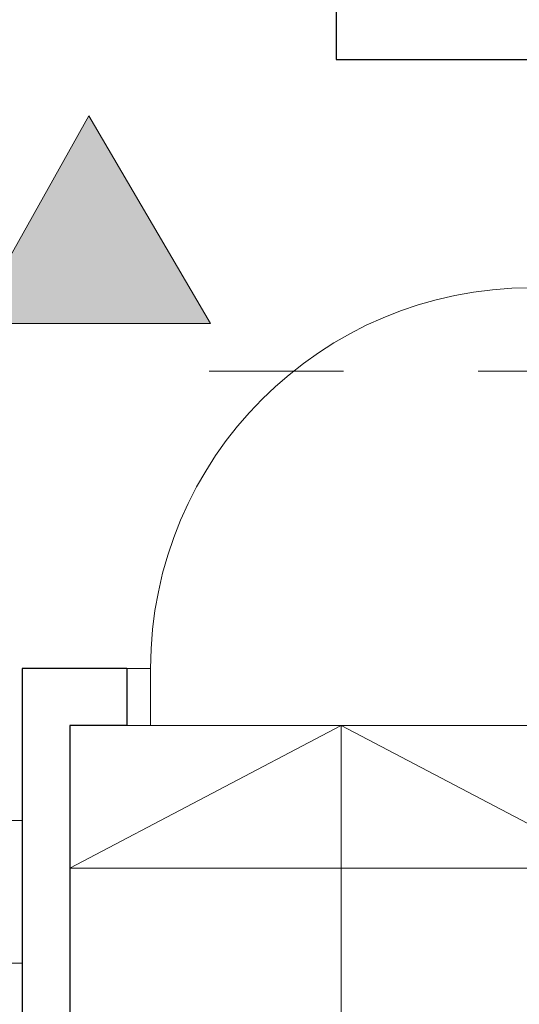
# Model space of a CAD drawing. Extents: x -264238 to -50309, y 31125 to 167795.
# Tile 31 of 256: x -192427 to -191378, y 70239 to 72308. Entities that reach past the tile are written whole.
import ezdxf

# ---------------------------------------------------------------- set-up
doc = ezdxf.new("R2010")
doc.units = 0
doc.header["$MEASUREMENT"] = 0
doc.linetypes.add('Dashed', pattern=[564.444447, 282.222223, -282.222223])
for name, color, linetype, lineweight in [('INWENT OPISY_Nr_Pióra__21', 7, 'Continuous', 9), ('INWENT OPISY_Nr_Pióra__41', 7, 'Continuous', 15), ('INWENT. DRZWI_Nr_Pióra__5', 7, 'Continuous', 13), ('INWENT.ŚCIANY_Nr_Pióra__1', 7, 'Continuous', 25), ('Istniejące schody_Nr_Pióra__5', 7, 'Continuous', 13)]:
    doc.layers.add(name, color=color, linetype=linetype, lineweight=lineweight)

msp = doc.modelspace()

# ---------------------------------------------------------------- hatches: boundary and pattern name
at = {"layer": 'INWENT OPISY_Nr_Pióra__21', "linetype": 'Continuous'}
msp.add_hatch(color=256, dxfattribs=at).paths.add_polyline_path([(-192282.4, 72106.1), (-192526.7, 71669.9), (-192026.7, 71669.9)], flags=0)

# ---------------------------------------------------------------- linework, layer by layer
at = {"layer": 'INWENT OPISY_Nr_Pióra__41', "linetype": 'Continuous'}
for p, q in [((-192526.7, 71669.9), (-192282.4, 72106.1)), ((-192282.4, 72106.1), (-192026.7, 71669.9)), ((-192526.7, 71669.9), (-192026.7, 71669.9))]:
    msp.add_line(p, q, dxfattribs=at)
at = {"layer": 'INWENT OPISY_Nr_Pióra__41', "linetype": 'Dashed'}
msp.add_line((-191182.4, 71569.9), (-192282.4, 71569.9), dxfattribs=at)
at = {"layer": 'INWENT. DRZWI_Nr_Pióra__5', "linetype": 'Continuous'}
for p, q in [((-192202.4, 70944.9), (-192152.4, 70944.9)), ((-192152.4, 70944.9), (-192152.4, 70824.9)), ((-192152.4, 70824.9), (-192202.4, 70824.9))]:
    msp.add_line(p, q, dxfattribs=at)
msp.add_arc((-191352.4, 70944.9), 800, 90, 180, dxfattribs=at)
at = {"layer": 'INWENT.ŚCIANY_Nr_Pióra__1', "linetype": 'Continuous'}
for p, q in [((-191762.4, 72644.9), (-191762.4, 72224.9)), ((-191762.4, 72224.9), (-191182.4, 72224.9)), ((-192202.4, 70944.9), (-192422.4, 70944.9)), ((-192422.4, 70944.9), (-192422.4, 70084.9)), ((-192202.4, 70944.9), (-192202.4, 70824.9)), ((-192202.4, 70824.9), (-192322.4, 70824.9)), ((-192322.4, 70824.9), (-192322.4, 70036.5))]:
    msp.add_line(p, q, dxfattribs=at)
at = {"layer": 'Istniejące schody_Nr_Pióra__5', "linetype": 'Continuous'}
for p, q in [((-191752.4, 70824.9), (-192322.4, 70524.9)), ((-191182.4, 70824.9), (-192322.4, 70824.9)), ((-191752.4, 70824.9), (-191182.4, 70524.9)), ((-191752.4, 69760.7), (-191752.4, 70824.9)), ((-192422.4, 70624.9), (-193562.4, 70624.9)), ((-192422.4, 68524.9), (-192422.4, 70624.9)), ((-191182.4, 70524.9), (-192322.4, 70524.9)), ((-192422.4, 70324.9), (-193562.4, 70324.9))]:
    msp.add_line(p, q, dxfattribs=at)

doc.saveas('drawing.dxf')
